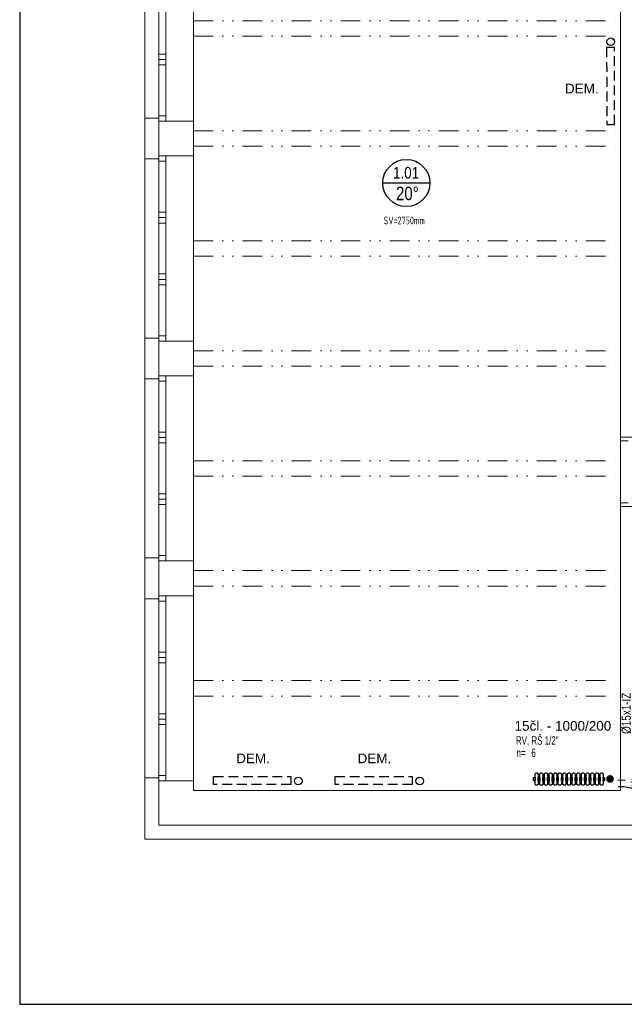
# Model space of a CAD drawing. Header units: millimetres. Extents: x 2424458 to 5109721, y -2781114 to -1335434.
# Tile 17 of 59: x 2442877 to 2450707, y -1390788 to -1378028. Entities that reach past the tile are written whole.
import ezdxf
from ezdxf.enums import TextEntityAlignment as Align

# ---------------------------------------------------------------- set-up
doc = ezdxf.new("R2010")
doc.units = ezdxf.units.MM
doc.header["$LTSCALE"] = 20
doc.header["$MEASUREMENT"] = 0
for name, pattern in [('DASHED', [19.05, 12.7, -6.35]), ('DASHED2', [9.525, 6.35, -3.175]), ('DIVIDE', [31.75, 12.7, -6.35, 0, -6.35, 0, -6.35])]:
    doc.linetypes.add(name, pattern=pattern)
for name, color, linetype in [('ARMATURY', 2, 'Continuous'), ('KOTY', 2, 'Continuous'), ('OKNA + IZOLANT', 7, 'Continuous'), ('ROZVODY', 6, 'Continuous'), ('slepák', 8, 'Continuous'), ('TZB_TOP rozvody', 6, 'Continuous'), ('TZB_TOP tělesa', 6, 'Continuous'), ('UT', 6, 'Continuous'), ('Čísla místností', 7, 'Continuous')]:
    doc.layers.add(name, color=color, linetype=linetype)
doc.layers.add('Rámečky', color=7, linetype='Continuous', lineweight=25)
doc.layers.add('TZB TEXT', color=3, linetype='Continuous', lineweight=18)
doc.styles.add('ARIEL', font='ARIAL.TTF')
doc.styles.add('ISOCP', font='ISOCP___.TTF')
doc.styles.add('ROMAN', font='ic-romans.shx')
doc.styles.add('ROMANS', font='ic-romans.shx', dxfattribs={"width": 0.8})
doc.styles.get("Standard").update_dxf_attribs({"font": 'ic-romans.shx', "width": 0.8})
doc.dimstyles.new('M50', dxfattribs={"dimtxt": 100, "dimasz": 60, "dimexe": 50, "dimexo": 150, "dimgap": 100, "dimtad": 1, "dimdec": 0, "dimzin": 0, "dimdsep": 46, "dimtxsty": 'Standard', "dimblk1": 'OBLIQUE', "dimblk2": 'OBLIQUE', "dimsah": 1, "dimcen": 0.09, "dimdle": 50, "dimclrd": 256, "dimclre": 256, "dimclrt": 256, "dimadec": 0, "dimazin": 0, "dimtfac": 1, "dimtdec": 0, "dimtofl": 0, "dimtmove": 1, "dimatfit": 3, "dimldrblk": 'OBLIQUE', "dimfxl": 1, "dimarcsym": 0})

# ---------------------------------------------------------------- blocks, each defined once
blk = doc.blocks.new('KOMPLEXNÍ OBJEKT_54')
at = {"layer": 'OKNA + IZOLANT', "color": 138, "linetype": 'Continuous', "lineweight": 13, "true_color": 0x005050, "transparency": 33554687}
for p, q in [((-17.938, -48.432), (-18.118, -48.432)), ((-17.938, -48.472), (-17.938, -48.432))]:
    blk.add_line(p, q, dxfattribs=at)
blk = doc.blocks.new('KOMPLEXNÍ OBJEKT_55')
at = {"layer": 'OKNA + IZOLANT', "color": 138, "linetype": 'Continuous', "lineweight": 13, "true_color": 0x005050, "transparency": 33554687}
for p, q in [((-17.938, -48.962), (-18.118, -48.962)), ((-17.938, -48.922), (-17.938, -48.962))]:
    blk.add_line(p, q, dxfattribs=at)
blk = doc.blocks.new('KOMPLEXNÍ OBJEKT_56')
at = {"layer": 'OKNA + IZOLANT', "color": 138, "linetype": 'Continuous', "lineweight": 13, "true_color": 0x005050, "transparency": 33554687}
for p, q in [((-17.938, -51.282), (-18.118, -51.282)), ((-17.938, -51.322), (-17.938, -51.282))]:
    blk.add_line(p, q, dxfattribs=at)
blk = doc.blocks.new('KOMPLEXNÍ OBJEKT_57')
at = {"layer": 'OKNA + IZOLANT', "color": 138, "linetype": 'Continuous', "lineweight": 13, "true_color": 0x005050, "transparency": 33554687}
for p, q in [((-17.938, -51.772), (-17.938, -51.812)), ((-17.938, -51.812), (-18.118, -51.812))]:
    blk.add_line(p, q, dxfattribs=at)
blk = doc.blocks.new('KOMPLEXNÍ OBJEKT_58')
at = {"layer": 'OKNA + IZOLANT', "color": 138, "linetype": 'Continuous', "lineweight": 13, "true_color": 0x005050, "transparency": 33554687}
for p, q in [((-17.938, -54.132), (-18.118, -54.132)), ((-17.938, -54.172), (-17.938, -54.132))]:
    blk.add_line(p, q, dxfattribs=at)
blk = doc.blocks.new('KOMPLEXNÍ OBJEKT_59')
at = {"layer": 'OKNA + IZOLANT', "color": 138, "linetype": 'Continuous', "lineweight": 13, "true_color": 0x005050, "transparency": 33554687}
for p, q in [((-17.938, -54.662), (-18.118, -54.662)), ((-17.938, -54.622), (-17.938, -54.662))]:
    blk.add_line(p, q, dxfattribs=at)
blk = doc.blocks.new('KOMPLEXNÍ OBJEKT_60')
at = {"layer": 'OKNA + IZOLANT', "color": 138, "linetype": 'Continuous', "lineweight": 13, "true_color": 0x005050, "transparency": 33554687}
for p, q in [((-17.938, -56.982), (-18.118, -56.982)), ((-17.938, -57.022), (-17.938, -56.982))]:
    blk.add_line(p, q, dxfattribs=at)
blk = doc.blocks.new('*U726', base_point=(52500, 0))
at = {"layer": 'Rámečky', "linetype": 'Continuous'}
for p, q in [((0, 14850), (0, 0)), ((0, 0), (52500, 0))]:
    blk.add_line(p, q, dxfattribs=at)
blk = doc.blocks.new('_OBLIQUE')
at = {"color": 0, "linetype": 'ByBlock'}
blk.add_line((-0.5, -0.5), (0.5, 0.5), dxfattribs=at)
blk = doc.blocks.new('*D868')
at = {"layer": 'Defpoints', "color": 0}
for p in [(2450843, -1387908), (2450849, -1387908), (2450847, -1387988)]:
    blk.add_point(p, dxfattribs=at)
at = {"layer": 'KOTY', "linetype": 'Continuous', "lineweight": -2}
for p, q in [((2450843, -1387908), (2450843, -1386638)), ((2450799, -1387908), (2450793, -1387908)), ((2450843, -1388038), (2450843, -1387858)), ((2450797, -1387988), (2450793, -1387988))]:
    blk.add_line(p, q, dxfattribs=at)
at = {"layer": 'KOTY', "lineweight": -2, "xscale": 75, "yscale": 75, "zscale": 75}
for p, rotation in [((2450843, -1387908), 270), ((2450843, -1387988), 90)]:
    blk.add_blockref('_OBLIQUE', p, dxfattribs=dict(at, rotation=rotation))
at = {"layer": 'KOTY', "lineweight": -3, "insert": (2450733, -1387017), "char_height": 120, "attachment_point": 5, "rotation": 90, "style": 'ROMANS'}
blk.add_mtext('%%c15x1-IZ', dxfattribs=at)

msp = doc.modelspace()

# ---------------------------------------------------------------- hatches: boundary and pattern name
at = {"layer": 'UT'}
msp.add_hatch(color=3, dxfattribs=at).paths.add_polyline_path([(2450521.6, -1387917.3, -1), (2450521.6, -1387817.3, -1)])

# ---------------------------------------------------------------- linework, layer by layer
at = {"layer": 'ROZVODY', "color": 2, "linetype": 'Continuous'}
for centre in [(2450531.2, -1378313.8), (2446484.8, -1387894.2), (2448057.2, -1387894.3)]:
    msp.add_circle(centre, 49.3, dxfattribs=at)
at = {"layer": 'slepák', "linetype": 'Continuous', "lineweight": 13, "transparency": 33554687}
for p, q in [((2450658.3, -1376792.9), (2450658.3, -1383437.9)), ((2444678.3, -1376942.9), (2444678.3, -1379342.9)), ((2444768.3, -1376942.9), (2444768.3, -1379342.9)), ((2445128.3, -1376942.9), (2445128.3, -1379342.9)), ((2444498.3, -1376982.9), (2444498.3, -1379302.9)), ((2444768.3, -1378472.9), (2444678.3, -1378472.9)), ((2444768.3, -1378542.9), (2444678.3, -1378542.9)), ((2444768.3, -1378612.9), (2444678.3, -1378612.9)), ((2444498.3, -1379832.9), (2444498.3, -1379302.9)), ((2444768.3, -1379272.9), (2444678.3, -1379272.9)), ((2444678.3, -1379342.9), (2444678.3, -1379792.9)), ((2445128.3, -1379342.9), (2444678.3, -1379342.9)), ((2445128.3, -1379342.9), (2445128.3, -1379792.9)), ((2444498.3, -1379832.9), (2444498.3, -1382152.9)), ((2444678.3, -1379792.9), (2444678.3, -1382192.9)), ((2445128.3, -1379792.9), (2444678.3, -1379792.9)), ((2444768.3, -1379862.9), (2444678.3, -1379862.9)), ((2444768.3, -1379792.9), (2444768.3, -1382192.9)), ((2445128.3, -1379792.9), (2445128.3, -1382192.9)), ((2444768.3, -1380522.9), (2444678.3, -1380522.9)), ((2444768.3, -1380592.9), (2444678.3, -1380592.9)), ((2444768.3, -1380662.9), (2444678.3, -1380662.9)), ((2444768.3, -1381322.9), (2444678.3, -1381322.9)), ((2444768.3, -1381392.9), (2444678.3, -1381392.9)), ((2444768.3, -1381462.9), (2444678.3, -1381462.9)), ((2444498.3, -1382682.9), (2444498.3, -1382152.9)), ((2444768.3, -1382122.9), (2444678.3, -1382122.9)), ((2444678.3, -1382192.9), (2444678.3, -1382642.9)), ((2445128.3, -1382192.9), (2444678.3, -1382192.9)), ((2445128.3, -1382192.9), (2445128.3, -1382642.9)), ((2444498.3, -1382682.9), (2444498.3, -1385002.9)), ((2444678.3, -1382642.9), (2444678.3, -1385042.9)), ((2445128.3, -1382642.9), (2444678.3, -1382642.9)), ((2444768.3, -1382642.9), (2444768.3, -1385042.9)), ((2445128.3, -1382642.9), (2445128.3, -1385042.9)), ((2444768.3, -1382712.9), (2444678.3, -1382712.9)), ((2444768.3, -1383372.9), (2444678.3, -1383372.9)), ((2444768.3, -1383442.9), (2444678.3, -1383442.9)), ((2451108.3, -1383437.9), (2450658.3, -1383437.9)), ((2450658.3, -1383437.9), (2450658.3, -1384337.9)), ((2444768.3, -1383512.9), (2444678.3, -1383512.9)), ((2450758.3, -1383487.9), (2450658.3, -1383487.9)), ((2444768.3, -1384172.9), (2444678.3, -1384172.9)), ((2444768.3, -1384242.9), (2444678.3, -1384242.9)), ((2444768.3, -1384312.9), (2444678.3, -1384312.9)), ((2450758.3, -1384287.9), (2450658.3, -1384287.9)), ((2450658.3, -1384337.9), (2450658.3, -1388017.9)), ((2451108.3, -1384337.9), (2450658.3, -1384337.9)), ((2444498.3, -1385532.9), (2444498.3, -1385002.9)), ((2444768.3, -1384972.9), (2444678.3, -1384972.9)), ((2444678.3, -1385042.9), (2444678.3, -1385492.9)), ((2445128.3, -1385042.9), (2444678.3, -1385042.9)), ((2445128.3, -1385042.9), (2445128.3, -1385492.9)), ((2444678.3, -1385492.9), (2444678.3, -1387892.9)), ((2445128.3, -1385492.9), (2444678.3, -1385492.9)), ((2444768.3, -1385492.9), (2444768.3, -1387892.9)), ((2445128.3, -1385492.9), (2445128.3, -1387892.9)), ((2444498.3, -1385532.9), (2444498.3, -1387852.9)), ((2444768.3, -1385562.9), (2444678.3, -1385562.9)), ((2444768.3, -1386222.9), (2444678.3, -1386222.9)), ((2444768.3, -1386292.9), (2444678.3, -1386292.9)), ((2444768.3, -1386362.9), (2444678.3, -1386362.9)), ((2444768.3, -1387022.9), (2444678.3, -1387022.9)), ((2444768.3, -1387092.9), (2444678.3, -1387092.9)), ((2444768.3, -1387162.9), (2444678.3, -1387162.9)), ((2444498.3, -1388647.9), (2444498.3, -1387852.9)), ((2444768.3, -1387822.9), (2444678.3, -1387822.9)), ((2444678.3, -1387892.9), (2444678.3, -1388467.9)), ((2445128.3, -1387892.9), (2444678.3, -1387892.9)), ((2445128.3, -1387892.9), (2445128.3, -1388017.9)), ((2445128.3, -1388017.9), (2450658.3, -1388017.9)), ((2444678.3, -1388467.9), (2451608.3, -1388467.9)), ((2451648.3, -1388647.9), (2444498.3, -1388647.9))]:
    msp.add_line(p, q, dxfattribs=at)
at = {"layer": 'slepák', "linetype": 'DIVIDE', "lineweight": 13, "transparency": 33554687}
for p, q in [((2445128.3, -1378042.9), (2450658.3, -1378042.9)), ((2445128.3, -1378242.9), (2450658.3, -1378242.9)), ((2445128.3, -1379467.9), (2450658.3, -1379467.9)), ((2445128.3, -1379667.9), (2450658.3, -1379667.9)), ((2445128.3, -1380892.9), (2450658.3, -1380892.9)), ((2445128.3, -1381092.9), (2450658.3, -1381092.9)), ((2445128.3, -1382319.4), (2450658.3, -1382319.4)), ((2445128.3, -1382519.4), (2450658.3, -1382519.4)), ((2445128.3, -1383742.9), (2450658.3, -1383742.9)), ((2445128.3, -1383942.9), (2450658.3, -1383942.9)), ((2445128.3, -1385167.9), (2450658.3, -1385167.9)), ((2445128.3, -1385367.9), (2450658.3, -1385367.9)), ((2445128.3, -1386592.9), (2450658.3, -1386592.9)), ((2445128.3, -1386792.9), (2450658.3, -1386792.9))]:
    msp.add_line(p, q, dxfattribs=at)
at = {"layer": 'TZB_TOP rozvody', "linetype": 'DASHED', "lineweight": 9}
msp.add_line((2450624.7, -1387884.4), (2450723.3, -1387884.4), dxfattribs=at)
at = {"layer": 'TZB_TOP rozvody', "lineweight": -3, "ltscale": 20}
for p, q in [((2450625.7, -1387964.4), (2450699.1, -1387964.4)), ((2450699.1, -1387964.4), (2451489.9, -1388128.7))]:
    msp.add_line(p, q, dxfattribs=at)
at = {"layer": 'TZB_TOP tělesa', "color": 2, "linetype": 'DASHED2', "lineweight": -3}
for points in [[(2450578.3, -1379388.1), (2450578.2, -1378388.1), (2450478.2, -1378388.1), (2450478.3, -1379388.1)], [(2446388.4, -1387937.9), (2445388.4, -1387937.9), (2445388.4, -1387837.9), (2446388.4, -1387837.9)], [(2447960.7, -1387937.9), (2446960.7, -1387937.9), (2446960.7, -1387837.9), (2447960.7, -1387837.9)]]:
    msp.add_lwpolyline(points, close=True, dxfattribs=at)
at = {"layer": 'UT', "color": 2}
msp.add_line((2447579.1, -1380144.3), (2448188.6, -1380144.3), dxfattribs=at)
at = {"layer": 'UT', "color": 1}
for points in [[(2449591.2, -1387805.3), (2449591.2, -1387935.3, -0.4142136), (2449576.2, -1387950.3), (2449567.2, -1387950.3, -0.4142136), (2449552.2, -1387935.3), (2449552.2, -1387805.3, -0.4142136), (2449567.2, -1387790.3), (2449576.2, -1387790.3, -0.4142136)], [(2449651.2, -1387805.3), (2449651.2, -1387935.3, -0.4142136), (2449636.2, -1387950.3), (2449627.2, -1387950.3, -0.4142136), (2449612.2, -1387935.3), (2449612.2, -1387805.3, -0.4142136), (2449627.2, -1387790.3), (2449636.2, -1387790.3, -0.4142136)], [(2449711.2, -1387805.3), (2449711.2, -1387935.3, -0.4142136), (2449696.2, -1387950.3), (2449687.2, -1387950.3, -0.4142136), (2449672.2, -1387935.3), (2449672.2, -1387805.3, -0.4142136), (2449687.2, -1387790.3), (2449696.2, -1387790.3, -0.4142136)], [(2449771.2, -1387805.3), (2449771.2, -1387935.3, -0.4142136), (2449756.2, -1387950.3), (2449747.2, -1387950.3, -0.4142136), (2449732.2, -1387935.3), (2449732.2, -1387805.3, -0.4142136), (2449747.2, -1387790.3), (2449756.2, -1387790.3, -0.4142136)], [(2449831.2, -1387805.3), (2449831.2, -1387935.3, -0.4142136), (2449816.2, -1387950.3), (2449807.2, -1387950.3, -0.4142136), (2449792.2, -1387935.3), (2449792.2, -1387805.3, -0.4142136), (2449807.2, -1387790.3), (2449816.2, -1387790.3, -0.4142136)], [(2449891.2, -1387805.3), (2449891.2, -1387935.3, -0.4142136), (2449876.2, -1387950.3), (2449867.2, -1387950.3, -0.4142136), (2449852.2, -1387935.3), (2449852.2, -1387805.3, -0.4142136), (2449867.2, -1387790.3), (2449876.2, -1387790.3, -0.4142136)], [(2449951.2, -1387805.3), (2449951.2, -1387935.3, -0.4142136), (2449936.2, -1387950.3), (2449927.2, -1387950.3, -0.4142136), (2449912.2, -1387935.3), (2449912.2, -1387805.3, -0.4142136), (2449927.2, -1387790.3), (2449936.2, -1387790.3, -0.4142136)], [(2450011.2, -1387805.3), (2450011.2, -1387935.3, -0.4142136), (2449996.2, -1387950.3), (2449987.2, -1387950.3, -0.4142136), (2449972.2, -1387935.3), (2449972.2, -1387805.3, -0.4142136), (2449987.2, -1387790.3), (2449996.2, -1387790.3, -0.4142136)], [(2450071.2, -1387805.3), (2450071.2, -1387935.3, -0.4142136), (2450056.2, -1387950.3), (2450047.2, -1387950.3, -0.4142136), (2450032.2, -1387935.3), (2450032.2, -1387805.3, -0.4142136), (2450047.2, -1387790.3), (2450056.2, -1387790.3, -0.4142136)], [(2450131.2, -1387805.3), (2450131.2, -1387935.3, -0.4142136), (2450116.2, -1387950.3), (2450107.2, -1387950.3, -0.4142136), (2450092.2, -1387935.3), (2450092.2, -1387805.3, -0.4142136), (2450107.2, -1387790.3), (2450116.2, -1387790.3, -0.4142136)], [(2450191.2, -1387805.3), (2450191.2, -1387935.3, -0.4142136), (2450176.2, -1387950.3), (2450167.2, -1387950.3, -0.4142136), (2450152.2, -1387935.3), (2450152.2, -1387805.3, -0.4142136), (2450167.2, -1387790.3), (2450176.2, -1387790.3, -0.4142136)], [(2450251.2, -1387805.3), (2450251.2, -1387935.3, -0.4142136), (2450236.2, -1387950.3), (2450227.2, -1387950.3, -0.4142136), (2450212.2, -1387935.3), (2450212.2, -1387805.3, -0.4142136), (2450227.2, -1387790.3), (2450236.2, -1387790.3, -0.4142136)], [(2450311.2, -1387805.3), (2450311.2, -1387935.3, -0.4142136), (2450296.2, -1387950.3), (2450287.2, -1387950.3, -0.4142136), (2450272.2, -1387935.3), (2450272.2, -1387805.3, -0.4142136), (2450287.2, -1387790.3), (2450296.2, -1387790.3, -0.4142136)], [(2450371.2, -1387805.3), (2450371.2, -1387935.3, -0.4142136), (2450356.2, -1387950.3), (2450347.2, -1387950.3, -0.4142136), (2450332.2, -1387935.3), (2450332.2, -1387805.3, -0.4142136), (2450347.2, -1387790.3), (2450356.2, -1387790.3, -0.4142136)], [(2450431.2, -1387805.3), (2450431.2, -1387935.3, -0.4142136), (2450416.2, -1387950.3), (2450407.2, -1387950.3, -0.4142136), (2450392.2, -1387935.3), (2450392.2, -1387805.3, -0.4142136), (2450407.2, -1387790.3), (2450416.2, -1387790.3, -0.4142136)]]:
    msp.add_lwpolyline(points, format="xyb", close=True, dxfattribs=at)
for points in [[(2449552.2, -1387850.3), (2449552.2, -1387890.3), (2449531.2, -1387890.3), (2449531.2, -1387850.3)], [(2449612.2, -1387850.3), (2449612.2, -1387890.3), (2449591.2, -1387890.3), (2449591.2, -1387850.3)], [(2449672.2, -1387850.3), (2449672.2, -1387890.3), (2449651.2, -1387890.3), (2449651.2, -1387850.3)], [(2449732.2, -1387850.3), (2449732.2, -1387890.3), (2449711.2, -1387890.3), (2449711.2, -1387850.3)], [(2449792.2, -1387850.3), (2449792.2, -1387890.3), (2449771.2, -1387890.3), (2449771.2, -1387850.3)], [(2449852.2, -1387850.3), (2449852.2, -1387890.3), (2449831.2, -1387890.3), (2449831.2, -1387850.3)], [(2449912.2, -1387850.3), (2449912.2, -1387890.3), (2449891.2, -1387890.3), (2449891.2, -1387850.3)], [(2449972.2, -1387850.3), (2449972.2, -1387890.3), (2449951.2, -1387890.3), (2449951.2, -1387850.3)], [(2450032.2, -1387850.3), (2450032.2, -1387890.3), (2450011.2, -1387890.3), (2450011.2, -1387850.3)], [(2450092.2, -1387850.3), (2450092.2, -1387890.3), (2450071.2, -1387890.3), (2450071.2, -1387850.3)], [(2450152.2, -1387850.3), (2450152.2, -1387890.3), (2450131.2, -1387890.3), (2450131.2, -1387850.3)], [(2450212.2, -1387850.3), (2450212.2, -1387890.3), (2450191.2, -1387890.3), (2450191.2, -1387850.3)], [(2450272.2, -1387850.3), (2450272.2, -1387890.3), (2450251.2, -1387890.3), (2450251.2, -1387850.3)], [(2450332.2, -1387850.3), (2450332.2, -1387890.3), (2450311.2, -1387890.3), (2450311.2, -1387850.3)], [(2450392.2, -1387850.3), (2450392.2, -1387890.3), (2450371.2, -1387890.3), (2450371.2, -1387850.3)], [(2450452.2, -1387850.3), (2450452.2, -1387890.3), (2450431.2, -1387890.3), (2450431.2, -1387850.3)]]:
    msp.add_lwpolyline(points, close=True, dxfattribs=at)
at = {"layer": 'UT', "color": 2}
msp.add_circle((2447883.9, -1380144.3), 304.8, dxfattribs=at)

# ---------------------------------------------------------------- block references
at = {"layer": 'slepák', "linetype": 'Continuous', "lineweight": 13, "transparency": 33554687}
msp.add_blockref('*U726', (2495376.9, -1390788.3), dxfattribs=at)
at = {"layer": 'slepák', "linetype": 'Continuous', "lineweight": 13, "transparency": 33554687, "xscale": 1000, "yscale": 1000, "zscale": 1000}
for name in ['KOMPLEXNÍ OBJEKT_54', 'KOMPLEXNÍ OBJEKT_55', 'KOMPLEXNÍ OBJEKT_56', 'KOMPLEXNÍ OBJEKT_57', 'KOMPLEXNÍ OBJEKT_58', 'KOMPLEXNÍ OBJEKT_59', 'KOMPLEXNÍ OBJEKT_60']:
    msp.add_blockref(name, (2462616.1, -1330871.2), dxfattribs=at)

# ---------------------------------------------------------------- texts
at = {"layer": 'ARMATURY', "color": 3, "style": 'ARIEL', "width": 0.8}
msp.add_text('20°', height=175, dxfattribs=at).set_placement((2447749.5, -1380419.4), align=Align.BOTTOM_LEFT)
at = {"layer": 'slepák', "linetype": 'Continuous', "lineweight": 13, "transparency": 33554687, "insert": (2447857.7, -1380630), "char_height": 100, "width": 668.419, "attachment_point": 5, "style": 'ISOCP'}
msp.add_mtext('\\W0.78;SV=2750mm', dxfattribs=at)
at = {"layer": 'TZB TEXT', "style": 'ARIEL'}
for s, p in [('DEM.', (2449938.4, -1379019.9)), ('15čl. - 1000/200', (2449285.5, -1387279.9)), ('DEM.', (2445679.9, -1387701.2)), ('DEM.', (2447252.2, -1387701.2))]:
    msp.add_text(s, height=125, dxfattribs=at).set_placement(p, align=Align.BOTTOM_LEFT)
at = {"layer": 'TZB TEXT', "style": 'ROMAN', "width": 0.7}
for s, p in [('RV, RŠ 1/2"', (2449303.5, -1387457.2)), ('n=', (2449311.3, -1387617)), ('6', (2449502.9, -1387617))]:
    msp.add_text(s, height=110, dxfattribs=at).set_placement(p, align=Align.BOTTOM_LEFT)
at = {"layer": 'Čísla místností', "color": 7, "insert": (2447711.4, -1379936.3), "char_height": 150, "attachment_point": 1, "style": 'ARIEL'}
msp.add_mtext('\\W0.83;1.01', dxfattribs=at)

# ---------------------------------------------------------------- dimensions: what is measured, and where the dimension line sits
at = {"layer": 'KOTY', "linetype": 'Continuous', "lineweight": -3}
dim = msp.add_linear_dim(base=(2450843.2, -1387907.7), p1=(2450846.7, -1387987.7), p2=(2450849, -1387907.7), angle=90, text='%%c15x1-IZ', dimstyle='M50', override={"dimscale": 1, "dimtxt": 120, "dimasz": 75, "dimexe": 50, "dimexo": 50, "dimgap": 50, "dimtxsty": 'ROMANS'}, dxfattribs=at)
dim.commit()
dim.dimension.update_dxf_attribs({"geometry": '*D868', "text_midpoint": (2450843.2, -1387017.4), "dimtype": 160})

doc.saveas('drawing.dxf')
